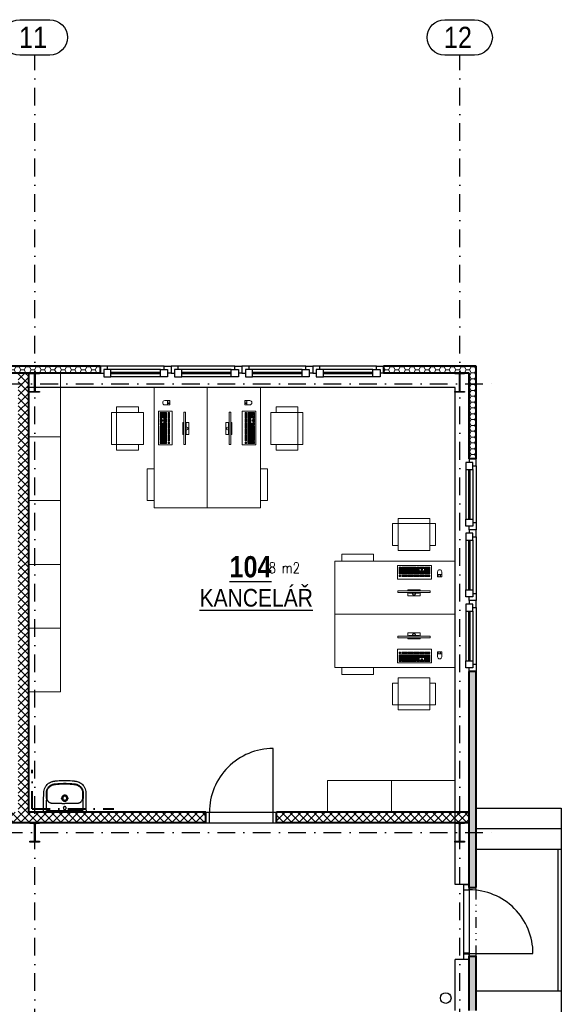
# Model space of a CAD drawing. Header units: millimetres. Extents: x -4391 to 67275, y -2375 to 26731.
# Tile 7 of 7: x 55277 to 62925, y 12828 to 26731. Entities that reach past the tile are written whole.
import ezdxf

# ---------------------------------------------------------------- set-up
doc = ezdxf.new("R2010")
doc.units = ezdxf.units.MM
for name, pattern in [('DASHDOT', [0.5, 0.25, -0.125, 0, -0.125]), ('DIVIDE', [8, 3, -1.5, 0.25, -1.5, 0.25, -1.5]), ('XKITLINE00', [0])]:
    doc.linetypes.add(name, pattern=pattern)
for name, color, linetype in [('IN_BLOKY_ZT', 161, 'Continuous'), ('IN_BP_BOURACI PRACE', 40, 'Continuous'), ('IN_C_CERCHOVANA', 7, 'DIVIDE'), ('IN_C_OSA', 6, 'DASHDOT'), ('IN_LEGENDA_M', 3, 'Continuous'), ('IN_NS_TENKA', 20, 'Continuous'), ('IN_NS_VYPLNE OTVORU', 16, 'Continuous'), ('IN_VYPLNE OTVORU', 151, 'Continuous')]:
    doc.layers.add(name, color=color, linetype=linetype)
doc.layers.add('IN_HELP', color=6, linetype='Continuous', plot=False)
for name, color, linetype, lineweight in [('IN_NS_TLUSTA', 1, 'Continuous', 40), ('IN_SLOUPY', 6, 'Continuous', 30), ('IN_SRAFY', 8, 'Continuous', 9), ('IN_STAFAGE', 8, 'Continuous', 9), ('Položka', 2, 'Continuous', 0), ('SLOUPY', 140, 'Continuous', 13)]:
    doc.layers.add(name, color=color, linetype=linetype, lineweight=lineweight)
doc.styles.add('ARIAL', font='arial.ttf')
doc.styles.add('Koty', font='romand.shx', dxfattribs={"width": 0.8})
doc.styles.add('ROMAND', font='romand.shx', dxfattribs={"width": 0.85})
pattern_1 = [(0, (-294035.476, 10237.565), (71.4375, 41.2444597), [47.625, -95.25]), (120, (-294035.476, 10237.565), (-71.4375, 41.24446), [47.625, -95.25]), (60, (-294035.476, 10237.565), (2e-07, 82.4889196), [-95.25, 47.625])]
pattern_2 = [(45, (-294035.476, 10237.565), (-56.1266, 56.1266), []), (135, (-294035.476, 10237.565), (-56.1266, -56.1266), [])]

# ---------------------------------------------------------------- blocks, each defined once
blk = doc.blocks.new('umyvadlo02')
for p, q in [((287, 0), (-287, 0)), ((-256, -24), (256, -24)), ((-256, -24), (-256, -155)), ((-164, -123), (-164, -123)), ((164, -123), (164, -123)), ((256, -155), (256, -24)), ((-245, -155), (-245, -155))]:
    blk.add_line(p, q)
for centre, radius, start, end in [((-21, 8455), 8579, 269.8764, 270.1385), ((19, -7830), 7706, 89.8467, 90.1385), ((-3172, 11), 2921, 356.0078, 356.4663), ((-45, -207), 214, 176.0078, 177.7144), ((-149, -202), 101, 174.2213, 177.654), ((-171, -200), 79.3, 158.2149, 174.2213), ((-183, -195), 66.2, 146.7828, 158.2149), ((-1, -198), 43.2, 167.4337, 179.9662), ((1, -198), 43.2, 0.0218, 12.5783), ((178, -198), 72, 22.2487, 32.7535), ((175, -199), 75, 5.3151, 22.2487), ((112, -205), 138, 2.8096, 5.3151), ((2439, -37), 2186, 183.4566, 184.0693), ((63, -206), 196, 2.2085, 4.0693)]:
    blk.add_arc(centre, radius, start, end)
for points, degree in [([(-287, 0), (-291, 0), (-294, 0), (-301, 0), (-300, 0), (-300, 0)], 5), ([(300, 0), (300, 0), (301, 0), (294, 0), (291, 0), (287, 0)], 5), ([(-256, -155), (-256, -156), (-256, -157), (-256, -160), (-256, -163), (-256, -166), (-256, -168), (-257, -169)], 3), ([(257, -169), (257, -168), (256, -166), (256, -163), (256, -160), (256, -157), (256, -156), (256, -155)], 3)]:
    blk.add_open_spline(points, degree=degree)
for points, degree, knots in [([(-300, 0), (-300, 0), (-300, -15), (-300, -24)], 1, [600.373143, 600.373143, 600.51024, 615.933195, 624.329372, 624.329372]), ([(300, -24), (300, -15), (300, 0), (300, 0)], 1, [0, 0, 8.396177, 23.819133, 23.95623, 23.95623]), ([(-300, -24), (-300, -50), (-299, -104), (-298, -172), (-298, -221), (-297, -249), (-297, -264), (-297, -276), (-296, -283), (-296, -289), (-295, -305), (-288, -333), (-271, -366), (-250, -391), (-228, -410), (-203, -425), (-181, -433), (-163, -438), (-152, -440), (-142, -441), (-134, -442), (-121, -444), (-76, -448), (-34, -450), (0, -450)], 3, [624.329372, 624.329372, 624.329372, 624.329372, 702.954481, 784.872453, 830.951627, 847.339519, 869.099473, 876.286618, 885.594721, 889.203185, 893.06913, 934.29152, 975.506743, 1003.663293, 1032.591568, 1061.523462, 1090.200355, 1103.007356, 1116.545068, 1124.93032, 1133.080278, 1141.824147, 1164.862029, 1267.315864, 1267.315864, 1267.315864, 1267.315864]), ([(-164, -123), (-166, -123), (-172, -124), (-180, -124), (-189, -126), (-199, -128), (-208, -132), (-216, -137), (-225, -143), (-232, -151), (-236, -156), (-238, -159)], 3, [850.913163, 850.913163, 850.913163, 850.913163, 858.963388, 866.231581, 877.085686, 886.260054, 895.260314, 905.875022, 916.564351, 927.072225, 937.310546, 937.310546, 937.310546, 937.310546]), ([(-39, -124), (-52, -124), (-68, -124), (-94, -123), (-113, -123), (-133, -123), (-146, -123), (-156, -123), (-161, -123), (-164, -123)], 3, [726.376125, 726.376125, 726.376125, 726.376125, 763.622224, 776.430836, 804.676477, 819.055623, 835.490807, 843.719456, 850.904433, 850.904433, 850.904433, 850.904433]), ([(0, -80), (-3, -80), (-8, -79), (-15, -75), (-19, -68), (-21, -60), (-19, -52), (-15, -45), (-8, -41), (-3, -40), (0, -40)], 3, [0, 0, 0, 0, 8.041153, 16.003729, 24.145465, 32.059, 40.064065, 48.100306, 56.065262, 64.20975, 64.20975, 64.20975, 64.20975]), ([(0, -450), (34, -450), (76, -448), (121, -444), (134, -442), (142, -441), (152, -440), (163, -438), (181, -433), (203, -425), (228, -410), (250, -391), (271, -366), (288, -333), (295, -305), (296, -289), (296, -283), (297, -276), (297, -264), (297, -249), (298, -221), (298, -172), (299, -104), (300, -50), (300, -24)], 3, [-642.986491, -642.986491, -642.986491, -642.986491, -540.532657, -517.494775, -508.750906, -500.600948, -492.215696, -478.677984, -465.870983, -437.194089, -408.262196, -379.333921, -351.177371, -309.962147, -268.739757, -264.873812, -261.265349, -251.957246, -244.770101, -223.010147, -206.622255, -160.54308, -78.625109, 0, 0, 0, 0]), ([(0, -40), (3, -40), (8, -41), (15, -45), (19, -52), (21, -60), (19, -68), (15, -75), (8, -79), (3, -80), (0, -80)], 3, [64.20975, 64.20975, 64.20975, 64.20975, 72.354238, 80.319194, 88.355435, 96.3605, 104.274035, 112.415771, 120.378347, 128.4195, 128.4195, 128.4195, 128.4195]), ([(164, -123), (161, -123), (156, -123), (146, -123), (133, -123), (113, -123), (94, -123), (68, -124), (52, -124), (39, -124)], 3, [523.343903, 523.343903, 523.343903, 523.343903, 530.528881, 538.757529, 555.192714, 569.57186, 597.8175, 610.626113, 647.872212, 647.872212, 647.872212, 647.872212]), ([(238, -159), (236, -156), (232, -151), (225, -143), (216, -137), (208, -132), (199, -128), (189, -126), (180, -124), (172, -124), (166, -123), (164, -123)], 3, [436.937791, 436.937791, 436.937791, 436.937791, 447.176112, 457.683986, 468.373315, 478.988023, 487.988283, 497.162651, 508.016755, 515.284948, 523.335174, 523.335174, 523.335174, 523.335174]), ([(-258, -198), (-259, -200), (-259, -204), (-259, -209), (-259, -216), (-259, -223), (-259, -235), (-259, -245), (-259, -256), (-259, -262), (-259, -269), (-259, -275), (-259, -282), (-258, -288), (-257, -298), (-255, -310), (-249, -326), (-241, -342), (-229, -358), (-211, -374), (-191, -387), (-172, -394), (-161, -397), (-154, -399), (-147, -400), (-136, -401), (-113, -404), (-66, -408), (-26, -409), (0, -409)], 3, [175.048841, 175.048841, 175.048841, 175.048841, 180.891155, 187.66553, 190.097243, 200.971297, 207.107662, 226.924402, 232.691241, 237.690518, 245.872119, 253.117634, 257.691167, 265.085682, 272.24233, 285.758915, 303.884333, 322.571574, 341.132044, 360.794246, 394.866598, 411.87741, 422.527365, 428.832371, 434.893076, 441.844009, 463.483086, 504.881463, 582.882709, 582.882709, 582.882709, 582.882709]), ([(-250, -198), (-250, -200), (-250, -203), (-250, -208), (-250, -216), (-250, -225), (-250, -235), (-250, -244), (-250, -257), (-250, -269), (-250, -280), (-250, -288), (-249, -296), (-247, -308), (-242, -323), (-233, -338), (-222, -352), (-206, -368), (-189, -379), (-174, -385), (-166, -387), (-159, -389), (-152, -391), (-145, -392), (-138, -393), (-128, -394), (-108, -396), (-65, -399), (-26, -401), (0, -401)], 3, [979.515725, 979.515725, 979.515725, 979.515725, 984.998793, 989.193783, 994.506217, 1008.836262, 1014.564091, 1025.67181, 1035.775102, 1052.873813, 1062.576161, 1068.957794, 1075.078432, 1087.407323, 1104.896786, 1122.232394, 1140.496235, 1158.413781, 1190.38659, 1200.50569, 1206.374096, 1216.605643, 1222.213255, 1228.037047, 1234.961214, 1245.092548, 1256.793198, 1296.845648, 1374.248337, 1374.248337, 1374.248337, 1374.248337]), ([(0, -242), (-6, -242), (-14, -240), (-25, -235), (-34, -227), (-40, -218), (-43, -207), (-44, -201), (-44, -198)], 3, [-68.665418, -68.665418, -68.665418, -68.665418, -51.296816, -42.590342, -34.181869, -16.861064, -8.510528, 0, 0, 0, 0]), ([(-43, -189), (-42, -184), (-38, -175), (-28, -164), (-17, -158), (-7, -155), (-2, -155), (0, -155)], 3, [9.459226, 9.459226, 9.459226, 9.459226, 24.117237, 38.862114, 53.669389, 61.303478, 68.668558, 68.668558, 68.668558, 68.668558]), ([(-29, -198), (-29, -196), (-28, -193), (-27, -187), (-24, -182), (-20, -178), (-16, -175), (-9, -171), (-4, -170), (0, -170)], 3, [44.736035, 44.736035, 44.736035, 44.736035, 50.403646, 55.91951, 61.571197, 67.020032, 72.442686, 78.078755, 89.405769, 89.405769, 89.405769, 89.405769]), ([(0, -227), (-2, -227), (-6, -226), (-11, -225), (-16, -222), (-20, -218), (-24, -214), (-27, -208), (-29, -202), (-29, -198)], 3, [0, 0, 0, 0, 5.771404, 11.358994, 16.760694, 22.424371, 27.849839, 33.48032, 44.736035, 44.736035, 44.736035, 44.736035]), ([(0, -155), (2, -155), (7, -155), (17, -158), (28, -164), (38, -175), (42, -184), (43, -189)], 3, [68.668558, 68.668558, 68.668558, 68.668558, 76.033638, 83.667727, 98.475003, 113.219879, 127.877891, 127.877891, 127.877891, 127.877891]), ([(0, -170), (4, -170), (9, -171), (16, -175), (20, -178), (24, -182), (27, -187), (28, -193), (29, -196), (29, -198)], 3, [89.405769, 89.405769, 89.405769, 89.405769, 100.732783, 106.368852, 111.791506, 117.240341, 122.892028, 128.407892, 134.075503, 134.075503, 134.075503, 134.075503]), ([(29, -198), (29, -202), (27, -208), (24, -214), (20, -218), (16, -222), (11, -225), (6, -226), (2, -227), (0, -227)], 3, [134.075503, 134.075503, 134.075503, 134.075503, 145.331218, 150.961699, 156.387167, 162.050844, 167.452544, 173.040134, 178.811538, 178.811538, 178.811538, 178.811538]), ([(44, -198), (44, -201), (43, -207), (40, -218), (34, -227), (25, -235), (14, -240), (6, -242), (0, -242)], 3, [137.337116, 137.337116, 137.337116, 137.337116, 145.847644, 154.19818, 171.518985, 179.927458, 188.633932, 206.002534, 206.002534, 206.002534, 206.002534]), ([(0, -401), (26, -401), (65, -399), (108, -396), (128, -394), (138, -393), (145, -392), (152, -391), (159, -389), (166, -387), (174, -385), (189, -379), (206, -368), (222, -352), (233, -338), (242, -323), (247, -308), (249, -296), (250, -288), (250, -280), (250, -269), (250, -257), (250, -244), (250, -235), (250, -225), (250, -216), (250, -208), (250, -203), (250, -200), (250, -198)], 3, [0, 0, 0, 0, 77.402688, 117.455139, 129.155789, 139.287123, 146.21129, 152.035082, 157.642694, 167.874241, 173.742647, 183.861746, 215.834556, 233.752102, 252.015943, 269.351551, 286.841014, 299.169905, 305.290543, 311.672176, 321.374524, 338.473235, 348.576526, 359.684246, 365.412075, 379.74212, 385.054554, 389.249544, 394.732611, 394.732611, 394.732611, 394.732611]), ([(0, -409), (26, -409), (66, -408), (113, -404), (136, -401), (147, -400), (154, -399), (161, -397), (172, -394), (191, -387), (211, -374), (229, -358), (241, -342), (249, -326), (255, -310), (257, -298), (258, -288), (259, -282), (259, -275), (259, -269), (259, -262), (259, -256), (259, -245), (259, -235), (259, -223), (259, -216), (259, -209), (259, -204), (259, -200), (258, -198)], 3, [582.882709, 582.882709, 582.882709, 582.882709, 660.883955, 702.282331, 723.921408, 730.872341, 736.933047, 743.238052, 753.888008, 770.898819, 804.971172, 824.633373, 843.193843, 861.881084, 880.006503, 893.523087, 900.679736, 908.07425, 912.647783, 919.893298, 928.074899, 933.074176, 938.841015, 958.657755, 964.79412, 975.668174, 978.099887, 984.874262, 990.716576, 990.716576, 990.716576, 990.716576])]:
    blk.add_open_spline(points, degree=degree, knots=knots)
blk = doc.blocks.new('Klávesnice')
at = {"color": 0, "linetype": 'ByBlock', "lineweight": -2}
for p, q in [((0, 193), (476, 193)), ((0, 192), (0, 193)), ((0, 193), (0, 192)), ((0, 192), (0, 193)), ((0, 0), (0, 192)), ((0, 192), (0, 0)), ((39, 152), (20, 152)), ((20, 133), (20, 152)), ((36, 148), (23, 148)), ((23, 135), (23, 148)), ((36, 148), (36, 135)), ((39, 133), (39, 152)), ((77, 152), (58, 152)), ((58, 133), (58, 152)), ((74, 148), (61, 148)), ((61, 148), (61, 135)), ((74, 135), (74, 148)), ((96, 152), (77, 152)), ((93, 148), (80, 148)), ((80, 148), (80, 135)), ((93, 148), (93, 135)), ((115, 152), (96, 152)), ((112, 148), (99, 148)), ((99, 148), (99, 135)), ((112, 135), (112, 148)), ((134, 152), (115, 152)), ((131, 148), (118, 148)), ((118, 148), (118, 135)), ((131, 148), (131, 135)), ((134, 133), (134, 152)), ((162, 152), (143, 152)), ((143, 133), (143, 152)), ((159, 148), (146, 148)), ((146, 148), (146, 135)), ((159, 135), (159, 148)), ((181, 152), (162, 152)), ((178, 148), (165, 148)), ((165, 148), (165, 135)), ((178, 148), (178, 135)), ((200, 152), (181, 152)), ((197, 148), (184, 148)), ((184, 148), (184, 135)), ((197, 135), (197, 148)), ((219, 152), (200, 152)), ((216, 148), (203, 148)), ((203, 148), (203, 135)), ((216, 148), (216, 135)), ((219, 133), (219, 152)), ((247, 152), (229, 152)), ((229, 133), (229, 152)), ((244, 148), (232, 148)), ((232, 148), (232, 135)), ((244, 135), (244, 148)), ((266, 152), (247, 152)), ((263, 148), (250, 148)), ((250, 148), (250, 135)), ((263, 148), (263, 135)), ((285, 152), (266, 152)), ((282, 148), (269, 148)), ((269, 148), (269, 135)), ((282, 135), (282, 148)), ((304, 152), (285, 152)), ((301, 148), (288, 148)), ((288, 148), (288, 135)), ((301, 148), (301, 135)), ((304, 133), (304, 152)), ((314, 152), (314, 133)), ((333, 152), (314, 152)), ((317, 135), (317, 148)), ((330, 148), (317, 148)), ((330, 135), (330, 148)), ((352, 152), (333, 152)), ((336, 135), (336, 148)), ((349, 148), (336, 148)), ((349, 148), (349, 135)), ((371, 152), (352, 152)), ((355, 135), (355, 148)), ((368, 148), (355, 148)), ((368, 135), (368, 148)), ((371, 152), (371, 133)), ((399, 152), (380, 152)), ((380, 133), (380, 152)), ((396, 148), (383, 148)), ((383, 135), (383, 148)), ((396, 135), (396, 148)), ((418, 152), (399, 152)), ((415, 148), (402, 148)), ((402, 148), (402, 135)), ((415, 148), (415, 135)), ((437, 152), (418, 152)), ((434, 148), (421, 148)), ((421, 148), (421, 135)), ((434, 135), (434, 148)), ((456, 152), (437, 152)), ((453, 148), (440, 148)), ((440, 148), (440, 135)), ((453, 148), (453, 135)), ((456, 133), (456, 152)), ((476, 193), (476, 192)), ((476, 193), (476, 192)), ((476, 192), (476, 193)), ((476, 192), (476, 0)), ((476, 192), (476, 0)), ((0, 0), (476, 0)), ((20, 133), (39, 133)), ((39, 114), (20, 114)), ((20, 114), (20, 95)), ((20, 95), (20, 76)), ((20, 58), (20, 76)), ((20, 39), (20, 58)), ((20, 39), (20, 20)), ((48, 20), (20, 20)), ((36, 135), (23, 135)), ((36, 110), (23, 110)), ((23, 97), (23, 110)), ((23, 97), (36, 97)), ((23, 78), (23, 91)), ((45, 91), (23, 91)), ((23, 78), (45, 78)), ((55, 72), (23, 72)), ((23, 59), (23, 72)), ((55, 59), (23, 59)), ((64, 54), (23, 54)), ((23, 41), (23, 54)), ((64, 41), (23, 41)), ((23, 22), (23, 35)), ((45, 35), (23, 35)), ((23, 22), (45, 22)), ((36, 110), (36, 97)), ((58, 114), (39, 114)), ((55, 110), (42, 110)), ((42, 97), (42, 110)), ((42, 97), (55, 97)), ((45, 78), (45, 91)), ((45, 35), (45, 22)), ((48, 39), (48, 20)), ((48, 39), (62, 39)), ((64, 91), (51, 91)), ((51, 78), (51, 91)), ((51, 78), (64, 78)), ((55, 97), (55, 110)), ((55, 59), (55, 72)), ((58, 133), (77, 133)), ((77, 114), (58, 114)), ((74, 135), (61, 135)), ((74, 110), (61, 110)), ((61, 97), (61, 110)), ((61, 97), (74, 97)), ((74, 72), (61, 72)), ((61, 59), (61, 72)), ((61, 59), (74, 59)), ((62, 39), (62, 20)), ((91, 20), (62, 20)), ((64, 78), (64, 91)), ((64, 41), (64, 54)), ((65, 22), (65, 35)), ((88, 35), (65, 35)), ((65, 22), (88, 22)), ((70, 78), (70, 91)), ((83, 91), (70, 91)), ((70, 78), (83, 78)), ((70, 41), (70, 54)), ((83, 54), (70, 54)), ((70, 41), (83, 41)), ((74, 110), (74, 97)), ((74, 72), (74, 59)), ((77, 133), (96, 133)), ((96, 114), (77, 114)), ((93, 135), (80, 135)), ((93, 110), (80, 110)), ((80, 97), (80, 110)), ((80, 97), (93, 97)), ((80, 59), (80, 72)), ((93, 72), (80, 72)), ((80, 59), (93, 59)), ((83, 78), (83, 91)), ((83, 54), (83, 41)), ((88, 35), (88, 22)), ((89, 78), (89, 91)), ((102, 91), (89, 91)), ((89, 78), (102, 78)), ((89, 41), (89, 54)), ((102, 54), (89, 54)), ((89, 41), (102, 41)), ((233, 20), (91, 20)), ((93, 97), (93, 110)), ((93, 72), (93, 59)), ((94, 22), (94, 35)), ((230, 35), (94, 35)), ((94, 22), (230, 22)), ((96, 133), (115, 133)), ((115, 114), (96, 114)), ((112, 135), (99, 135)), ((112, 110), (99, 110)), ((99, 97), (99, 110)), ((99, 97), (112, 97)), ((112, 72), (99, 72)), ((99, 59), (99, 72)), ((99, 59), (112, 59)), ((102, 78), (102, 91)), ((102, 54), (102, 41)), ((121, 91), (108, 91)), ((108, 78), (108, 91)), ((108, 78), (121, 78)), ((121, 54), (108, 54)), ((108, 41), (108, 54)), ((108, 41), (121, 41)), ((112, 110), (112, 97)), ((112, 72), (112, 59)), ((115, 133), (134, 133)), ((134, 114), (115, 114)), ((131, 135), (118, 135)), ((131, 110), (118, 110)), ((118, 97), (118, 110)), ((118, 97), (131, 97)), ((118, 59), (118, 72)), ((131, 72), (118, 72)), ((118, 59), (131, 59)), ((121, 78), (121, 91)), ((121, 54), (121, 41)), ((127, 78), (127, 91)), ((140, 91), (127, 91)), ((127, 78), (140, 78)), ((127, 41), (127, 54)), ((140, 54), (127, 54)), ((127, 41), (140, 41)), ((131, 97), (131, 110)), ((131, 72), (131, 59)), ((153, 114), (134, 114)), ((150, 110), (137, 110)), ((137, 97), (137, 110)), ((137, 97), (150, 97)), ((137, 59), (137, 72)), ((150, 72), (137, 72)), ((137, 59), (150, 59)), ((140, 78), (140, 91)), ((140, 54), (140, 41)), ((143, 133), (162, 133)), ((159, 135), (146, 135)), ((159, 91), (146, 91)), ((146, 78), (146, 91)), ((146, 78), (159, 78)), ((159, 54), (146, 54)), ((146, 41), (146, 54)), ((146, 41), (159, 41)), ((150, 110), (150, 97)), ((150, 72), (150, 59)), ((172, 114), (153, 114)), ((169, 110), (156, 110)), ((156, 97), (156, 110)), ((156, 97), (169, 97)), ((169, 72), (156, 72)), ((156, 59), (156, 72)), ((156, 59), (169, 59)), ((159, 78), (159, 91)), ((159, 54), (159, 41)), ((162, 133), (181, 133)), ((178, 135), (165, 135)), ((165, 78), (165, 91)), ((178, 91), (165, 91)), ((165, 78), (178, 78)), ((165, 41), (165, 54)), ((178, 54), (165, 54)), ((165, 41), (178, 41)), ((169, 97), (169, 110)), ((169, 72), (169, 59)), ((191, 114), (172, 114)), ((188, 110), (175, 110)), ((175, 97), (175, 110)), ((175, 97), (188, 97)), ((175, 59), (175, 72)), ((188, 72), (175, 72)), ((175, 59), (188, 59)), ((178, 78), (178, 91)), ((178, 54), (178, 41)), ((181, 133), (200, 133)), ((197, 135), (184, 135)), ((184, 78), (184, 91)), ((197, 91), (184, 91)), ((184, 78), (197, 78)), ((184, 41), (184, 54)), ((197, 54), (184, 54)), ((184, 41), (197, 41)), ((188, 110), (188, 97)), ((188, 72), (188, 59)), ((210, 114), (191, 114)), ((207, 110), (194, 110)), ((194, 97), (194, 110)), ((194, 97), (207, 97)), ((207, 72), (194, 72)), ((194, 59), (194, 72)), ((194, 59), (207, 59)), ((197, 78), (197, 91)), ((197, 54), (197, 41)), ((200, 133), (219, 133)), ((216, 135), (203, 135)), ((216, 91), (203, 91)), ((203, 78), (203, 91)), ((203, 78), (216, 78)), ((216, 54), (203, 54)), ((203, 41), (203, 54)), ((203, 41), (216, 41)), ((207, 97), (207, 110)), ((207, 72), (207, 59)), ((229, 114), (210, 114)), ((226, 110), (213, 110)), ((213, 97), (213, 110)), ((213, 97), (226, 97)), ((213, 59), (213, 72)), ((226, 72), (213, 72)), ((213, 59), (226, 59)), ((216, 78), (216, 91)), ((216, 54), (216, 41)), ((222, 78), (222, 91)), ((235, 91), (222, 91)), ((222, 78), (235, 78)), ((222, 41), (222, 54)), ((235, 54), (222, 54)), ((222, 41), (235, 41)), ((226, 110), (226, 97)), ((226, 72), (226, 59)), ((229, 133), (247, 133)), ((247, 114), (229, 114)), ((230, 35), (230, 22)), ((244, 135), (232, 135)), ((244, 110), (232, 110)), ((232, 97), (232, 110)), ((232, 97), (244, 97)), ((232, 59), (232, 72)), ((244, 72), (232, 72)), ((232, 59), (244, 59)), ((262, 20), (233, 20)), ((235, 78), (235, 91)), ((235, 54), (235, 41)), ((236, 22), (236, 35)), ((259, 35), (236, 35)), ((236, 22), (259, 22)), ((254, 91), (241, 91)), ((241, 78), (241, 91)), ((241, 78), (254, 78)), ((254, 54), (241, 54)), ((241, 41), (241, 54)), ((241, 41), (254, 41)), ((244, 97), (244, 110)), ((244, 72), (244, 59)), ((247, 133), (266, 133)), ((266, 114), (247, 114)), ((263, 135), (250, 135)), ((263, 110), (250, 110)), ((250, 97), (250, 110)), ((250, 97), (263, 97)), ((263, 72), (250, 72)), ((250, 59), (250, 72)), ((250, 59), (263, 59)), ((254, 78), (254, 91)), ((254, 54), (254, 41)), ((259, 22), (259, 35)), ((260, 78), (260, 91)), ((273, 91), (260, 91)), ((260, 78), (273, 78)), ((301, 54), (260, 54)), ((260, 54), (260, 41)), ((301, 41), (260, 41)), ((262, 39), (262, 20)), ((276, 39), (262, 39)), ((263, 110), (263, 97)), ((263, 72), (263, 59)), ((266, 133), (285, 133)), ((285, 114), (266, 114)), ((282, 135), (269, 135)), ((282, 110), (269, 110)), ((269, 97), (269, 110)), ((269, 97), (282, 97)), ((301, 72), (269, 72)), ((269, 72), (269, 59)), ((301, 59), (269, 59)), ((273, 78), (273, 91)), ((276, 39), (276, 20)), ((304, 20), (276, 20)), ((279, 78), (279, 91)), ((301, 91), (279, 91)), ((279, 78), (301, 78)), ((279, 22), (279, 35)), ((301, 35), (279, 35)), ((279, 22), (301, 22)), ((282, 97), (282, 110)), ((285, 133), (304, 133)), ((285, 114), (304, 114)), ((301, 135), (288, 135)), ((301, 110), (288, 110)), ((288, 97), (288, 110)), ((288, 97), (301, 97)), ((301, 110), (301, 97)), ((301, 91), (301, 78)), ((301, 72), (301, 59)), ((301, 54), (301, 41)), ((301, 22), (301, 35)), ((304, 95), (304, 114)), ((304, 95), (304, 76)), ((304, 58), (304, 76)), ((304, 39), (304, 58)), ((304, 39), (304, 20)), ((333, 133), (314, 133)), ((333, 114), (314, 114)), ((314, 95), (314, 114)), ((314, 76), (314, 95)), ((314, 76), (333, 76)), ((314, 20), (314, 39)), ((333, 39), (314, 39)), ((314, 20), (333, 20)), ((317, 135), (330, 135)), ((330, 110), (317, 110)), ((317, 97), (317, 110)), ((317, 97), (330, 97)), ((330, 91), (317, 91)), ((317, 78), (317, 91)), ((330, 78), (317, 78)), ((317, 35), (317, 22)), ((330, 35), (317, 35)), ((330, 22), (317, 22)), ((330, 97), (330, 110)), ((330, 78), (330, 91)), ((330, 35), (330, 22)), ((352, 133), (333, 133)), ((333, 114), (352, 114)), ((333, 76), (352, 76)), ((352, 58), (333, 58)), ((333, 39), (333, 58)), ((333, 20), (352, 20)), ((336, 135), (349, 135)), ((349, 110), (336, 110)), ((336, 110), (336, 97)), ((336, 97), (349, 97)), ((349, 91), (336, 91)), ((336, 91), (336, 78)), ((349, 78), (336, 78)), ((349, 54), (336, 54)), ((336, 54), (336, 41)), ((349, 41), (336, 41)), ((336, 35), (336, 22)), ((349, 35), (336, 35)), ((349, 22), (336, 22)), ((349, 110), (349, 97)), ((349, 91), (349, 78)), ((349, 54), (349, 41)), ((349, 22), (349, 35)), ((371, 133), (352, 133)), ((352, 114), (371, 114)), ((352, 76), (371, 76)), ((352, 39), (352, 58)), ((371, 39), (352, 39)), ((352, 20), (371, 20)), ((355, 135), (368, 135)), ((368, 110), (355, 110)), ((355, 110), (355, 97)), ((355, 97), (368, 97)), ((368, 91), (355, 91)), ((355, 91), (355, 78)), ((368, 78), (355, 78)), ((355, 35), (355, 22)), ((368, 35), (355, 35)), ((368, 22), (355, 22)), ((368, 97), (368, 110)), ((368, 78), (368, 91)), ((368, 35), (368, 22)), ((371, 95), (371, 114)), ((371, 76), (371, 95)), ((371, 20), (371, 39)), ((380, 133), (399, 133)), ((399, 114), (380, 114)), ((380, 114), (380, 95)), ((380, 95), (380, 76)), ((380, 76), (380, 58)), ((380, 58), (380, 39)), ((380, 20), (380, 39)), ((380, 20), (418, 20)), ((396, 135), (383, 135)), ((396, 110), (383, 110)), ((383, 97), (383, 110)), ((383, 97), (396, 97)), ((383, 78), (383, 91)), ((396, 91), (383, 91)), ((383, 78), (396, 78)), ((383, 59), (383, 72)), ((396, 72), (383, 72)), ((383, 59), (396, 59)), ((383, 41), (383, 54)), ((396, 54), (383, 54)), ((383, 41), (396, 41)), ((383, 35), (383, 22)), ((415, 35), (383, 35)), ((415, 22), (383, 22)), ((396, 110), (396, 97)), ((396, 78), (396, 91)), ((396, 59), (396, 72)), ((396, 41), (396, 54)), ((399, 133), (418, 133)), ((418, 114), (399, 114)), ((415, 135), (402, 135)), ((415, 110), (402, 110)), ((402, 97), (402, 110)), ((402, 97), (415, 97)), ((402, 78), (402, 91)), ((415, 91), (402, 91)), ((402, 78), (415, 78)), ((402, 59), (402, 72)), ((415, 72), (402, 72)), ((402, 59), (415, 59)), ((402, 41), (402, 54)), ((415, 54), (402, 54)), ((402, 41), (415, 41)), ((415, 97), (415, 110)), ((415, 91), (415, 78)), ((415, 72), (415, 59)), ((415, 54), (415, 41)), ((415, 35), (415, 22)), ((418, 133), (437, 133)), ((437, 114), (418, 114)), ((437, 20), (418, 20)), ((434, 135), (421, 135)), ((434, 110), (421, 110)), ((421, 97), (421, 110)), ((421, 97), (434, 97)), ((421, 78), (421, 91)), ((434, 91), (421, 91)), ((421, 78), (434, 78)), ((421, 59), (421, 72)), ((434, 72), (421, 72)), ((421, 59), (434, 59)), ((421, 41), (421, 54)), ((434, 54), (421, 54)), ((421, 41), (434, 41)), ((421, 22), (421, 35)), ((434, 35), (421, 35)), ((421, 22), (434, 22)), ((434, 110), (434, 97)), ((434, 78), (434, 91)), ((434, 59), (434, 72)), ((434, 41), (434, 54)), ((434, 22), (434, 35)), ((437, 133), (456, 133)), ((437, 114), (456, 114)), ((456, 20), (437, 20)), ((453, 135), (440, 135)), ((453, 110), (440, 110)), ((440, 97), (440, 110)), ((440, 97), (453, 97)), ((453, 91), (440, 91)), ((440, 91), (440, 59)), ((440, 59), (453, 59)), ((440, 54), (440, 22)), ((453, 54), (440, 54)), ((440, 22), (453, 22)), ((453, 97), (453, 110)), ((453, 59), (453, 91)), ((453, 54), (453, 22)), ((456, 95), (456, 114)), ((456, 58), (456, 95)), ((456, 20), (456, 58))]:
    blk.add_line(p, q, dxfattribs=at)
blk = doc.blocks.new('*U12')
at = {"color": 0, "linetype": 'ByBlock', "lineweight": -2}
for p, q in [((-85, 85), (85, 85)), ((-85, 85), (-85, 38)), ((-85, 0), (-85, 15)), ((85, 0), (-85, 0)), ((-81, 38), (-70, 49)), ((-70, 49), (70, 49)), ((-24, 49), (-13, 71)), ((-13, 71), (13, 71)), ((24, 49), (13, 71)), ((81, 38), (70, 49)), ((85, 85), (85, 38)), ((85, 0), (85, 15))]:
    blk.add_line(p, q, dxfattribs=at)
blk.add_lwpolyline([(-229, 15), (229, 15), (229, 38), (-229, 38)], close=True, dxfattribs=at)

msp = doc.modelspace()

# ---------------------------------------------------------------- hatches: boundary and pattern name
at = {"layer": 'IN_SRAFY'}
h = msp.add_hatch(dxfattribs=at)
h.set_pattern_fill('HONEY', scale=15)
h.set_pattern_definition(pattern_1)
h.paths.add_polyline_path([(56415, 21840), (54455, 21840), (54455, 21740), (56415, 21740)])
h = msp.add_hatch(dxfattribs=at)
h.set_pattern_fill('HONEY', scale=15)
h.set_pattern_definition(pattern_1)
h.paths.add_polyline_path([(61725, 21840), (60415, 21840), (60415, 21740), (61625, 21740), (61625, 20530), (61725, 20530)])
h = msp.add_hatch(dxfattribs=at)
h.set_pattern_fill('ANSI37', scale=25)
h.set_pattern_definition(pattern_2)
h.paths.add_polyline_path([(55405, 21740), (55255, 21740), (55255, 15540), (54255, 15540), (54255, 15390), (57905, 15390), (57905, 15540), (55405, 15540)])
h = msp.add_hatch(dxfattribs=at)
h.set_pattern_fill('HONEY', scale=15)
h.set_pattern_definition([(0, (-287795.47, 5927.565), (71.4375, 41.2444597), [47.625, -95.25]), (120, (-287795.47, 5927.565), (-71.4375, 41.24446), [47.625, -95.25]), (60, (-287795.47, 5927.565), (2e-07, 82.4889196), [-95.25, 47.625])])
h.paths.add_polyline_path([(61625, 14480), (61725, 14480), (61725, 17530), (61625, 17530)])
h.paths.add_polyline_path([(61725, 13510), (61625, 13510), (61625, 12740), (61725, 12740)])
h = msp.add_hatch(dxfattribs=at)
h.set_pattern_fill('ANSI37', scale=25)
h.set_pattern_definition(pattern_2)
h.paths.add_polyline_path([(58905, 15390), (61625, 15390), (61625, 15540), (58905, 15540)])

# ---------------------------------------------------------------- linework, layer by layer
at = {"layer": 'IN_BP_BOURACI PRACE', "color": 7}
msp.add_circle((61293, 12917), 75, dxfattribs=at)
at = {"layer": 'IN_C_CERCHOVANA', "color": 7, "ltscale": 50}
msp.add_line((61725, 13510), (61725, 14480), dxfattribs=at)
at = {"layer": 'IN_C_OSA', "color": 7, "ltscale": 1000}
for p, q in [((55490, -986), (55490, 26231)), ((61490, -986), (61490, 26231)), ((-2944, 21590), (62057, 21590)), ((-2944, 15255), (62057, 15255))]:
    msp.add_line(p, q, dxfattribs=at)
at = {"layer": 'IN_C_OSA', "color": 7, "linetype": 'ByBlock'}
for points in [[(55279, 26231, -1), (55279, 26731), (55701, 26731, -1), (55701, 26231)], [(61279, 26231, -1), (61279, 26731), (61701, 26731, -1), (61701, 26231)]]:
    msp.add_lwpolyline(points, format="xyb", close=True, dxfattribs=at)
at = {"layer": 'IN_NS_TENKA', "color": 7}
for p, q in [((61425, 21540), (55380, 21540)), ((61425, 14520), (61425, 21540)), ((61725, 15600), (62925, 15600)), ((62925, 15600), (62925, 12440)), ((61725, 15310), (62925, 15310)), ((61725, 15020), (62925, 15020)), ((62875, 15020), (62875, 13020)), ((61625, 14520), (61425, 14520)), ((61425, 12740), (61425, 13460)), ((61575, 13460), (61425, 13460)), ((61725, 13020), (62925, 13020))]:
    msp.add_line(p, q, dxfattribs=at)
at = {"layer": 'IN_NS_TLUSTA', "color": 7}
for p, q in [((56415, 21840), (54455, 21840)), ((56415, 21840), (56415, 21740)), ((61725, 21840), (60415, 21840)), ((60415, 21840), (60415, 21740)), ((61725, 20530), (61725, 21840)), ((56415, 21740), (54455, 21740)), ((55405, 15540), (55405, 21740)), ((61625, 21740), (60415, 21740)), ((61625, 20530), (61625, 21740)), ((61725, 20530), (61625, 20530)), ((61625, 14480), (61625, 17530)), ((61725, 17530), (61625, 17530)), ((61725, 14480), (61725, 17530)), ((57905, 15540), (55405, 15540)), ((57905, 15390), (57905, 15540)), ((61625, 15540), (58905, 15540)), ((58905, 15390), (58905, 15540)), ((57905, 15390), (54255, 15390)), ((61625, 15390), (58905, 15390)), ((61625, 14480), (61725, 14480)), ((61625, 12740), (61625, 13510)), ((61625, 13510), (61725, 13510)), ((61725, 12740), (61725, 13510))]:
    msp.add_line(p, q, dxfattribs=at)
at = {"layer": 'IN_NS_TLUSTA', "color": 7, "linetype": 'DASHDOT', "ltscale": 1000}
for q in [(55455, 16140), (56605, 15590)]:
    msp.add_line((55455, 15590), q, dxfattribs=at)
at = {"layer": 'IN_NS_VYPLNE OTVORU', "color": 7}
for p, q in [((57315, 21840), (56415, 21840)), ((58315, 21840), (57415, 21840)), ((59315, 21840), (58415, 21840)), ((60315, 21840), (59415, 21840)), ((57265, 21790), (56515, 21790)), ((57265, 21750), (56565, 21750)), ((57265, 21730), (56565, 21730)), ((57265, 21690), (56565, 21690)), ((58265, 21790), (57515, 21790)), ((58265, 21750), (57565, 21750)), ((58265, 21730), (57565, 21730)), ((58265, 21690), (57565, 21690)), ((59265, 21790), (58515, 21790)), ((59265, 21750), (58565, 21750)), ((59265, 21730), (58565, 21730)), ((59265, 21690), (58565, 21690)), ((60265, 21790), (59515, 21790)), ((60265, 21750), (59565, 21750)), ((60265, 21730), (59565, 21730)), ((60265, 21690), (59565, 21690)), ((61575, 20380), (61575, 19680)), ((61615, 20380), (61615, 19680)), ((61635, 20380), (61635, 19680)), ((61675, 20380), (61675, 19630)), ((61725, 20430), (61725, 19530)), ((61575, 19380), (61575, 18680)), ((61615, 19380), (61615, 18680)), ((61635, 19380), (61635, 18680)), ((61675, 19380), (61675, 18630)), ((61725, 19430), (61725, 18530)), ((61575, 18380), (61575, 17680)), ((61615, 18380), (61615, 17680)), ((61635, 18380), (61635, 17680)), ((61675, 18380), (61675, 17630)), ((61725, 18430), (61725, 17530)), ((57905, 15540), (58905, 15540)), ((57955, 15390), (57955, 15540)), ((58855, 15390), (58855, 15540)), ((57905, 15390), (58905, 15390)), ((61625, 14486), (61625, 13504)), ((61545, 14448), (61545, 13553))]:
    msp.add_line(p, q, dxfattribs=at)
for points in [[(56515, 21790), (56515, 21840), (56415, 21840), (56415, 21740), (56465, 21740)], [(57315, 21790), (57315, 21840), (57415, 21840), (57415, 21740), (57365, 21740)], [(57515, 21790), (57515, 21840), (57415, 21840), (57415, 21740), (57465, 21740)], [(58315, 21790), (58315, 21840), (58415, 21840), (58415, 21740), (58365, 21740)], [(58515, 21790), (58515, 21840), (58415, 21840), (58415, 21740), (58465, 21740)], [(59315, 21790), (59315, 21840), (59415, 21840), (59415, 21740), (59365, 21740)], [(59515, 21790), (59515, 21840), (59415, 21840), (59415, 21740), (59465, 21740)], [(60315, 21790), (60315, 21840), (60415, 21840), (60415, 21740), (60365, 21740)], [(61675, 20430), (61725, 20430), (61725, 20530), (61625, 20530), (61625, 20480)], [(61675, 19630), (61725, 19630), (61725, 19530), (61625, 19530), (61625, 19580)], [(61675, 19430), (61725, 19430), (61725, 19530), (61625, 19530), (61625, 19480)], [(61675, 18630), (61725, 18630), (61725, 18530), (61625, 18530), (61625, 18580)], [(61675, 18430), (61725, 18430), (61725, 18530), (61625, 18530), (61625, 18480)], [(61675, 17630), (61725, 17630), (61725, 17530), (61625, 17530), (61625, 17580)]]:
    msp.add_lwpolyline(points, dxfattribs=at)
for points in [[(56565, 21790), (56465, 21790), (56465, 21690), (56565, 21690)], [(57265, 21790), (57365, 21790), (57365, 21690), (57265, 21690)], [(57565, 21790), (57465, 21790), (57465, 21690), (57565, 21690)], [(58265, 21790), (58365, 21790), (58365, 21690), (58265, 21690)], [(58565, 21790), (58465, 21790), (58465, 21690), (58565, 21690)], [(59265, 21790), (59365, 21790), (59365, 21690), (59265, 21690)], [(59565, 21790), (59465, 21790), (59465, 21690), (59565, 21690)], [(60265, 21790), (60365, 21790), (60365, 21690), (60265, 21690)], [(61675, 20380), (61675, 20480), (61575, 20480), (61575, 20380)], [(61675, 19680), (61675, 19580), (61575, 19580), (61575, 19680)], [(61675, 19380), (61675, 19480), (61575, 19480), (61575, 19380)], [(61675, 18680), (61675, 18580), (61575, 18580), (61575, 18680)], [(61675, 18380), (61675, 18480), (61575, 18480), (61575, 18380)], [(61675, 17680), (61675, 17580), (61575, 17580), (61575, 17680)]]:
    msp.add_lwpolyline(points, close=True, dxfattribs=at)
for points in [[(58855, 15540), (58855, 16440, 0.414214), (57955, 15540)], [(61625, 13545), (62525, 13545, 0.414214), (61625, 14445)]]:
    msp.add_lwpolyline(points, format="xyb", dxfattribs=at)
at = {"layer": 'IN_SLOUPY', "color": 7}
for points in [[(55487, 21495), (55487, 21715, 0.414214), (55472, 21730), (55422, 21730), (55422, 21740), (55557, 21740), (55557, 21730), (55508, 21730, 0.414214), (55493, 21715), (55493, 21495, 0.414214), (55508, 21480), (55557, 21480), (55557, 21470), (55422, 21470), (55422, 21480), (55472, 21480, 0.414214)], [(61487, 21495), (61487, 21715, 0.414214), (61472, 21730), (61423, 21730), (61423, 21740), (61558, 21740), (61558, 21730), (61508, 21730, 0.414214), (61493, 21715), (61493, 21495, 0.414214), (61508, 21480), (61558, 21480), (61558, 21470), (61423, 21470), (61423, 21480), (61472, 21480, 0.414214)], [(55487, 15145), (55487, 15365, 0.414214), (55472, 15380), (55422, 15380), (55422, 15390), (55557, 15390), (55557, 15380), (55508, 15380, 0.414214), (55493, 15365), (55493, 15145, 0.414214), (55508, 15130), (55557, 15130), (55557, 15120), (55422, 15120), (55422, 15130), (55472, 15130, 0.414214)], [(61487, 15145), (61487, 15365, 0.414214), (61472, 15380), (61423, 15380), (61423, 15390), (61558, 15390), (61558, 15380), (61508, 15380, 0.414214), (61493, 15365), (61493, 15145, 0.414214), (61508, 15130), (61558, 15130), (61558, 15120), (61423, 15120), (61423, 15130), (61472, 15130, 0.414214)]]:
    msp.add_lwpolyline(points, format="xyb", close=True, dxfattribs=at)
at = {"layer": 'IN_STAFAGE', "color": 7, "ltscale": 10}
for p, q in [((57366, 21292), (57366, 21352)), ((57366, 21332), (57396, 21332)), ((57366, 21312), (57396, 21312)), ((58485, 21332), (58455, 21332)), ((58485, 21312), (58455, 21312)), ((58485, 21292), (58485, 21352)), ((61177, 18895), (61237, 18895)), ((61197, 18895), (61197, 18865)), ((61217, 18895), (61217, 18865)), ((61197, 17776), (61197, 17806)), ((61217, 17776), (61217, 17806)), ((61177, 17776), (61237, 17776))]:
    msp.add_line(p, q, dxfattribs=at)
at = {"layer": 'IN_STAFAGE', "color": 7, "linetype": 'ByBlock'}
for p, q in [((56575, 20735), (56575, 21185)), ((56575, 21185), (57025, 21185)), ((56645, 21185), (56645, 20735)), ((57025, 21185), (57025, 20735)), ((58825, 21185), (58825, 20735)), ((59275, 21185), (58825, 21185)), ((59205, 21185), (59205, 20735)), ((59275, 20735), (59275, 21185)), ((57025, 20735), (56575, 20735)), ((58825, 20735), (59275, 20735)), ((60620, 19236), (60620, 19686)), ((60620, 19686), (61070, 19686)), ((61070, 19616), (60620, 19616)), ((61070, 19686), (61070, 19236)), ((61070, 19236), (60620, 19236)), ((61070, 17436), (60620, 17436)), ((60620, 17436), (60620, 16986)), ((61070, 16986), (61070, 17436)), ((61070, 17056), (60620, 17056)), ((60620, 16986), (61070, 16986))]:
    msp.add_line(p, q, dxfattribs=at)
at = {"layer": 'IN_STAFAGE', "color": 7, "ltscale": 10}
for points in [[(55405, 20840), (55855, 20840), (55855, 21740), (55405, 21740)], [(57175, 19840), (57175, 21540), (57925, 21540), (57925, 19840)], [(58675, 19840), (58675, 21540), (57925, 21540), (57925, 19840)], [(56645, 21185), (56953, 21185), (56953, 21265), (56645, 21265)], [(59205, 21185), (58897, 21185), (58897, 21265), (59205, 21265)], [(55405, 19940), (55855, 19940), (55855, 20840), (55405, 20840)], [(56645, 20735), (56953, 20735), (56953, 20655), (56645, 20655)], [(59205, 20735), (58897, 20735), (58897, 20655), (59205, 20655)], [(57075, 19940), (57075, 20390), (57175, 20390), (57175, 19940)], [(58775, 19940), (58775, 20390), (58675, 20390), (58675, 19940)], [(55405, 19040), (55855, 19040), (55855, 19940), (55405, 19940)], [(60620, 19616), (60620, 19308), (60540, 19308), (60540, 19616)], [(61070, 19616), (61070, 19308), (61150, 19308), (61150, 19616)], [(59725, 19086), (61425, 19086), (61425, 18336), (59725, 18336)], [(59825, 19186), (60275, 19186), (60275, 19086), (59825, 19086)], [(55405, 18140), (55855, 18140), (55855, 19040), (55405, 19040)], [(59725, 17586), (61425, 17586), (61425, 18336), (59725, 18336)], [(55405, 17240), (55855, 17240), (55855, 18140), (55405, 18140)], [(59825, 17486), (60275, 17486), (60275, 17586), (59825, 17586)], [(60620, 17056), (60620, 17363), (60540, 17363), (60540, 17056)], [(61070, 17056), (61070, 17363), (61150, 17363), (61150, 17056)], [(60525, 15540), (60525, 15990), (59625, 15990), (59625, 15540)], [(61425, 15540), (61425, 15990), (60525, 15990), (60525, 15540)]]:
    msp.add_lwpolyline(points, close=True, dxfattribs=at)
for points in [[(57396, 21292), (57326, 21292, -1), (57326, 21352), (57396, 21352)], [(58455, 21292), (58525, 21292, 1), (58525, 21352), (58455, 21352)], [(61177, 18865), (61177, 18935, -1), (61237, 18935), (61237, 18865)], [(61177, 17806), (61177, 17736, 1), (61237, 17736), (61237, 17806)]]:
    msp.add_lwpolyline(points, format="xyb", close=True, dxfattribs=at)
at = {"layer": 'IN_VYPLNE OTVORU', "color": 7}
for p, q in [((61575, 20380), (61575, 19680)), ((61615, 20380), (61615, 19680)), ((61635, 20380), (61635, 19680)), ((61675, 20380), (61675, 19630)), ((61725, 20430), (61725, 19530)), ((61575, 19380), (61575, 18680)), ((61615, 19380), (61615, 18680)), ((61635, 19380), (61635, 18680)), ((61675, 19380), (61675, 18630)), ((61725, 19430), (61725, 18530)), ((61575, 18380), (61575, 17680)), ((61615, 18380), (61615, 17680)), ((61635, 18380), (61635, 17680)), ((61675, 18380), (61675, 17630)), ((61725, 18430), (61725, 17530))]:
    msp.add_line(p, q, dxfattribs=at)
for points in [[(61675, 20380), (61675, 20480), (61575, 20480), (61575, 20380)], [(61675, 19680), (61675, 19580), (61575, 19580), (61575, 19680)], [(61675, 19380), (61675, 19480), (61575, 19480), (61575, 19380)], [(61675, 18680), (61675, 18580), (61575, 18580), (61575, 18680)], [(61675, 18380), (61675, 18480), (61575, 18480), (61575, 18380)], [(61675, 17680), (61675, 17580), (61575, 17580), (61575, 17680)]]:
    msp.add_lwpolyline(points, close=True, dxfattribs=at)
for points in [[(61675, 20430), (61725, 20430), (61725, 20530), (61625, 20530), (61625, 20480)], [(61675, 19630), (61725, 19630), (61725, 19530), (61625, 19530), (61625, 19580)], [(61675, 19430), (61725, 19430), (61725, 19530), (61625, 19530), (61625, 19480)], [(61675, 18630), (61725, 18630), (61725, 18530), (61625, 18530), (61625, 18580)], [(61675, 18430), (61725, 18430), (61725, 18530), (61625, 18530), (61625, 18480)], [(61675, 17630), (61725, 17630), (61725, 17530), (61625, 17530), (61625, 17580)]]:
    msp.add_lwpolyline(points, dxfattribs=at)
at = {"layer": 'Položka', "color": 7, "linetype": 'XKITLINE00', "lineweight": 0}
for p, q in [((61553, 14520), (61617, 14520)), ((61553, 14520), (61617, 14520)), ((61553, 14516), (61617, 14516)), ((61553, 14516), (61617, 14516))]:
    msp.add_line(p, q, dxfattribs=at)
at = {"layer": 'SLOUPY', "color": 7}
for points in [[(61547, 14442), (61546, 14445), (61545, 14448), (61545, 14512), (61546, 14515), (61547, 14518), (61550, 14519), (61553, 14520), (61617, 14520), (61620, 14519), (61623, 14518), (61624, 14515), (61625, 14512), (61625, 14448), (61624, 14445), (61623, 14442), (61620, 14441), (61617, 14440), (61553, 14440), (61550, 14441)], [(61620, 14445), (61619, 14444), (61617, 14444), (61553, 14444), (61551, 14444), (61550, 14445), (61549, 14446), (61549, 14448), (61549, 14512), (61549, 14514), (61550, 14515), (61551, 14516), (61553, 14516), (61617, 14516), (61619, 14516), (61620, 14515), (61621, 14514), (61621, 14512), (61621, 14448), (61621, 14446)], [(61625, 13540), (61545, 13540), (61545, 13553), (61625, 13553)], [(61547, 13538), (61546, 13535), (61545, 13532), (61545, 13468), (61546, 13465), (61547, 13462), (61550, 13461), (61553, 13460), (61617, 13460), (61620, 13461), (61623, 13462), (61624, 13465), (61625, 13468), (61625, 13532), (61624, 13535), (61623, 13538), (61620, 13539), (61617, 13540), (61553, 13540), (61550, 13539)], [(61620, 13535), (61619, 13536), (61617, 13536), (61553, 13536), (61551, 13536), (61550, 13535), (61549, 13534), (61549, 13532), (61549, 13468), (61549, 13466), (61550, 13465), (61551, 13464), (61553, 13464), (61617, 13464), (61619, 13464), (61620, 13465), (61621, 13466), (61621, 13468), (61621, 13534)]]:
    msp.add_lwpolyline(points, close=True, dxfattribs=at)

# ---------------------------------------------------------------- block references
at = {"layer": 'IN_BLOKY_ZT', "color": 7, "xscale": -1, "rotation": 180}
msp.add_blockref('umyvadlo02', (55913, 15540), dxfattribs=at)
at = {"layer": 'IN_STAFAGE', "color": 7, "ltscale": 10, "extrusion": (0, 0, -1), "zscale": -1}
for name, p, rotation in [('Klávesnice', (-57238, 20729), 90.00000000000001), ('*U12', (-57579, 20960), 90.00000000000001), ('Klávesnice', (-60614, 19023), 180), ('*U12', (-60845, 18682), 180)]:
    msp.add_blockref(name, p, dxfattribs=dict(at, rotation=rotation))
at = {"layer": 'IN_STAFAGE', "color": 7, "ltscale": 10, "extrusion": (0, 0, -1), "xscale": -1, "zscale": -1, "rotation": 270}
for name, p in [('*U12', (-58272, 20960)), ('Klávesnice', (-58612, 20729))]:
    msp.add_blockref(name, p, dxfattribs=at)
at = {"layer": 'IN_STAFAGE', "color": 7, "ltscale": 10, "extrusion": (0, 0, -1), "xscale": -1, "zscale": -1}
for name, p in [('*U12', (-60845, 17989)), ('Klávesnice', (-60614, 17649))]:
    msp.add_blockref(name, p, dxfattribs=at)

# ---------------------------------------------------------------- texts
at = {"layer": 'IN_C_OSA', "color": 7, "linetype": 'ByBlock', "style": 'ARIAL', "width": 0.85}
for s, p in [('11', (55267, 26331)), ('12', (61267, 26331))]:
    msp.add_text(s, height=300, dxfattribs=at).set_placement(p)
at = {"layer": 'IN_HELP', "color": 7, "linetype": 'ByBlock', "insert": (58431, 19067), "char_height": 150, "width": 1030.07, "attachment_point": 1, "style": 'Koty'}
msp.add_mtext('\\pt450;36,08 m2', dxfattribs=at)
at = {"layer": 'IN_LEGENDA_M', "color": 7, "insert": (57817, 18694), "char_height": 250, "width": 1280.08, "attachment_point": 1, "style": 'ROMAND'}
msp.add_mtext('{\\fArial|b0|i0|c238|p34;\\LKANCELÁŘ}', dxfattribs=at)

# ---------------------------------------------------------------- next in the draw order: texts
at = {"layer": 'IN_LEGENDA_M', "color": 7, "insert": (58239, 19157), "char_height": 300, "width": 407.19, "attachment_point": 1, "style": 'ROMAND', "bg_fill": 2}
msp.add_mtext('{\\fArial|b1|i0|c238|p34;\\L104}', dxfattribs=at)

doc.saveas('drawing.dxf')
